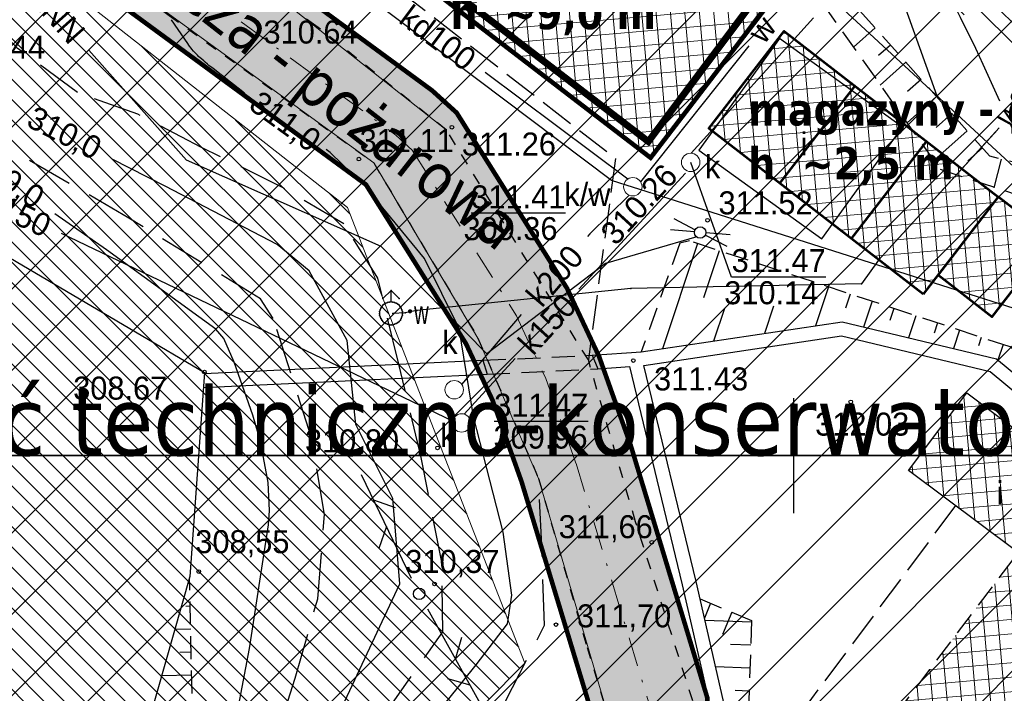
# Model space of a CAD drawing. Extents: x 4615668 to 9294084, y 5331114 to 10688993.
# Tile 58 of 181: x 4655611 to 4655654, y 5335053 to 5335082. Entities that reach past the tile are written whole.
import ezdxf
from ezdxf.enums import TextEntityAlignment as Align

# ---------------------------------------------------------------- set-up
doc = ezdxf.new("R2010")
doc.units = 0
doc.header["$MEASUREMENT"] = 0
for name, pattern in [('CHODNIK', [2, 1.5, -0.5]), ('DASHDOT', [25.4, 12.7, -6.35, 0, -6.35]), ('DROGA', [1, 0.5, -0.5]), ('PRZEPUST', [1.5, 1, -0.5]), ('SKARPA1', [1.5, 1, -0.5]), ('WARSTWICA', [3, 2, -1]), ('WIATA', [1.5, 1, -0.5])]:
    doc.linetypes.add(name, pattern=pattern)
for name, color, linetype in [('11', 7, 'Continuous'), ('12', 7, 'Continuous'), ('13', 7, 'Continuous'), ('14', 7, 'Continuous'), ('16', 7, 'Continuous'), ('17', 7, 'Continuous'), ('19', 7, 'Continuous'), ('21', 7, 'Continuous'), ('22', 7, 'Continuous'), ('24', 7, 'Continuous'), ('25', 7, 'Continuous'), ('27', 7, 'Continuous'), ('28', 7, 'Continuous'), ('45', 7, 'Continuous'), ('50', 7, 'Continuous'), ('51', 7, 'Continuous'), ('52', 7, 'Continuous'), ('56', 7, 'Continuous'), ('60', 7, 'Continuous'), ('tpsa_stolarka', 4, 'Continuous'), ('UKKPA_506', 7, 'Continuous')]:
    doc.layers.add(name, color=color, linetype=linetype)
for name, color, linetype, lineweight in [('budynek', 7, 'Continuous', 53), ('hatch', 253, 'Continuous', 0), ('sciany - mur', 1, 'Continuous', 30)]:
    doc.layers.add(name, color=color, linetype=linetype, lineweight=lineweight)
doc.styles.add('tomek14', font='ISOCP.shx', dxfattribs={"height": 14})
doc.styles.add('txt', font='TXT', dxfattribs={"height": 0.2})
pattern_1 = [(95, (-11889.38753, -1756.1574), (-0.62262168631, -0.05447233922), []), (185, (-11889.38753, -1756.1574), (0.05447233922, -0.62262168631), [])]
pattern_2 = [(135, (-11889.38753, -1756.1574), (-0.44194173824, -0.44194173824), [])]

# ---------------------------------------------------------------- blocks, each defined once
blk = doc.blocks.new('*M2220')
at = {"layer": '60', "color": 7, "linetype": 'Continuous'}
blk.add_line((300, 0), (300, 2.5), dxfattribs=at)
blk.add_lwpolyline([(0, 0), (0, 250), (400, 250), (400, 0)], close=True, dxfattribs=at)
blk = doc.blocks.new('*M2222')
at = {"layer": '60', "color": 7, "linetype": 'Continuous'}
blk.add_line((300, 247.5), (300, 250), dxfattribs=at)
blk.add_lwpolyline([(0, 0), (0, 250), (400, 250), (400, 0)], close=True, dxfattribs=at)
blk = doc.blocks.new('SLU')
at = {"layer": '22', "color": 1, "linetype": 'Continuous'}
blk.add_circle((0, 0), 0.25, dxfattribs=at)
blk = doc.blocks.new('PLT')
at = {"layer": '24', "color": 40, "linetype": 'Continuous'}
for p, q in [((3.25, 0), (2.543, 0.707)), ((0.75, 0), (5.75, 0)), ((4.543, 0), (3.836, -0.707))]:
    blk.add_line(p, q, dxfattribs=at)
blk = doc.blocks.new('WYS')
at = {"layer": '52', "color": 67, "linetype": 'Continuous'}
blk.add_circle((0, 0), 0.08, dxfattribs=at)
blk = doc.blocks.new('SL')
at = {"layer": '22', "color": 1, "linetype": 'Continuous'}
for p, q in [((-1.272, 0.256), (-0.245, 0.05)), ((1.281, 0.256), (0.245, 0.048)), ((-0.246, -0.05), (-1.272, -0.255)), ((0.245, -0.048), (1.281, -0.256))]:
    blk.add_line(p, q, dxfattribs=at)
blk.add_circle((0, 0), 0.25, dxfattribs=at)
blk = doc.blocks.new('KL')
at = {"layer": 'UKKPA_506', "color": 7, "linetype": 'Continuous', "lineweight": 13}
blk.add_circle((0, 0), 0.4, dxfattribs=at)
blk = doc.blocks.new('*M2256')
at = {"layer": '25', "color": 165, "linetype": 'Continuous'}
blk.add_lwpolyline([(5, 0), (4.94, 0.78), (4.75, 1.55), (4.45, 2.27), (4.04, 2.94), (3.53, 3.54), (2.93, 4.05), (2.26, 4.46), (1.54, 4.76), (0.77, 4.94), (-0.01, 5), (-0.79, 4.94), (-1.55, 4.75), (-2.28, 4.45), (-2.95, 4.04), (-3.54, 3.53), (-4.05, 2.93), (-4.46, 2.26), (-4.76, 1.53), (-4.94, 0.77), (-5, -0.02), (-4.94, -0.8), (-4.75, -1.56), (-4.45, -2.29), (-4.03, -2.95), (-3.52, -3.55), (-2.92, -4.06), (-2.25, -4.46), (-1.52, -4.76), (-0.76, -4.94), (0.02, -5), (0.81, -4.93), (1.57, -4.75), (2.29, -4.44), (2.96, -4.03), (3.56, -3.52), (4.06, -2.92), (4.47, -2.24), (4.76, -1.52), (4.94, -0.75), (5, 0)], dxfattribs=at)
blk.add_lwpolyline([(5, 0), (4.94, 0.78), (4.75, 1.55), (4.45, 2.27), (4.04, 2.94), (3.53, 3.54), (2.93, 4.05), (2.26, 4.46), (1.54, 4.76), (0.77, 4.94), (-0.01, 5), (-0.79, 4.94), (-1.55, 4.75), (-2.28, 4.45), (-2.95, 4.04), (-3.54, 3.53), (-4.05, 2.93), (-4.46, 2.26), (-4.76, 1.53), (-4.94, 0.77), (-5, -0.02), (-4.94, -0.8), (-4.75, -1.56), (-4.45, -2.29), (-4.03, -2.95), (-3.52, -3.55), (-2.92, -4.06), (-2.25, -4.46), (-1.52, -4.76), (-0.76, -4.94), (0.02, -5), (0.81, -4.93), (1.57, -4.75), (2.29, -4.44), (2.96, -4.03), (3.56, -3.52), (4.06, -2.92), (4.47, -2.24), (4.76, -1.52), (4.94, -0.75), (5, 0)], dxfattribs=at)
for p in [(-2.28, 4.45), (-1.55, 4.75), (-0.79, 4.94), (-0.01, 5), (0.77, 4.94), (1.54, 4.76), (2.26, 4.46), (-4.94, 0.77), (-4.76, 1.53), (-4.46, 2.26), (-4.05, 2.93), (-3.54, 3.53), (-2.95, 4.04), (2.93, 4.05), (3.53, 3.54), (4.04, 2.94), (4.45, 2.27), (4.75, 1.55), (4.94, 0.78), (5, 0), (-5, -0.02), (-4.94, -0.8), (-4.75, -1.56), (-4.45, -2.29), (-4.03, -2.95), (-3.52, -3.55), (-2.92, -4.06), (2.96, -4.03), (3.56, -3.52), (4.06, -2.92), (4.47, -2.24), (4.76, -1.52), (4.94, -0.75), (-2.25, -4.46), (-1.52, -4.76), (-0.76, -4.94), (0.02, -5), (0.81, -4.93), (1.57, -4.75), (2.29, -4.44)]:
    blk.add_point(p, dxfattribs=at)
blk = doc.blocks.new('*M2257')
at = {"layer": '25', "color": 165, "linetype": 'Continuous'}
blk.add_lwpolyline([(5, 0), (4.94, 0.78), (4.75, 1.55), (4.45, 2.27), (4.04, 2.94), (3.53, 3.54), (2.93, 4.05), (2.26, 4.46), (1.54, 4.76), (0.77, 4.94), (-0.01, 5), (-0.79, 4.94), (-1.55, 4.75), (-2.28, 4.45), (-2.95, 4.04), (-3.54, 3.53), (-4.05, 2.93), (-4.46, 2.26), (-4.76, 1.53), (-4.94, 0.77), (-5, -0.02), (-4.94, -0.8), (-4.75, -1.56), (-4.45, -2.29), (-4.03, -2.95), (-3.52, -3.55), (-2.92, -4.06), (-2.25, -4.46), (-1.52, -4.76), (-0.76, -4.94), (0.02, -5), (0.81, -4.93), (1.57, -4.75), (2.29, -4.44), (2.96, -4.03), (3.56, -3.52), (4.06, -2.92), (4.47, -2.24), (4.76, -1.52), (4.94, -0.75), (5, 0)], dxfattribs=at)
blk.add_lwpolyline([(5, 0), (4.94, 0.78), (4.75, 1.55), (4.45, 2.27), (4.04, 2.94), (3.53, 3.54), (2.93, 4.05), (2.26, 4.46), (1.54, 4.76), (0.77, 4.94), (-0.01, 5), (-0.79, 4.94), (-1.55, 4.75), (-2.28, 4.45), (-2.95, 4.04), (-3.54, 3.53), (-4.05, 2.93), (-4.46, 2.26), (-4.76, 1.53), (-4.94, 0.77), (-5, -0.02), (-4.94, -0.8), (-4.75, -1.56), (-4.45, -2.29), (-4.03, -2.95), (-3.52, -3.55), (-2.92, -4.06), (-2.25, -4.46), (-1.52, -4.76), (-0.76, -4.94), (0.02, -5), (0.81, -4.93), (1.57, -4.75), (2.29, -4.44), (2.96, -4.03), (3.56, -3.52), (4.06, -2.92), (4.47, -2.24), (4.76, -1.52), (4.94, -0.75), (5, 0)], dxfattribs=at)
for p in [(-2.28, 4.45), (-1.55, 4.75), (-0.79, 4.94), (-0.01, 5), (0.77, 4.94), (1.54, 4.76), (2.26, 4.46), (-4.94, 0.77), (-4.76, 1.53), (-4.46, 2.26), (-4.05, 2.93), (-3.54, 3.53), (-2.95, 4.04), (2.93, 4.05), (3.53, 3.54), (4.04, 2.94), (4.45, 2.27), (4.75, 1.55), (4.94, 0.78), (5, 0), (-5, -0.02), (-4.94, -0.8), (-4.75, -1.56), (-4.45, -2.29), (-4.03, -2.95), (-3.52, -3.55), (-2.92, -4.06), (2.96, -4.03), (3.56, -3.52), (4.06, -2.92), (4.47, -2.24), (4.76, -1.52), (4.94, -0.75), (-2.25, -4.46), (-1.52, -4.76), (-0.76, -4.94), (0.02, -5), (0.81, -4.93), (1.57, -4.75), (2.29, -4.44)]:
    blk.add_point(p, dxfattribs=at)
blk = doc.blocks.new('*M2258')
at = {"layer": '25', "color": 165, "linetype": 'Continuous'}
blk.add_line((0, 5), (0, 10), dxfattribs=at)
blk.add_line((0, 5), (0, 10), dxfattribs=at)
for p in [(0, 10), (0, 5)]:
    blk.add_point(p, dxfattribs=at)
blk = doc.blocks.new('*M2259')
at = {"layer": '25', "color": 165, "linetype": 'Continuous'}
blk.add_line((-3.5, 6.5), (0, 10), dxfattribs=at)
blk.add_line((-3.5, 6.5), (0, 10), dxfattribs=at)
for p in [(0, 10), (-3.5, 6.5)]:
    blk.add_point(p, dxfattribs=at)
blk = doc.blocks.new('*M2260')
at = {"layer": '25', "color": 165, "linetype": 'Continuous'}
blk.add_line((0, 10), (3.5, 6.5), dxfattribs=at)
blk.add_line((0, 10), (3.5, 6.5), dxfattribs=at)
for p in [(0, 10), (3.5, 6.5)]:
    blk.add_point(p, dxfattribs=at)
blk = doc.blocks.new('HYP')
at = {"layer": '25', "color": 165, "linetype": 'Continuous'}
for name in ['*M2259', '*M2258', '*M2260', '*M2256', '*M2257']:
    blk.add_blockref(name, (0, 0), dxfattribs=at)
blk = doc.blocks.new('*M2262')
at = {"layer": '25', "color": 165, "linetype": 'Continuous'}
blk.add_lwpolyline([(0.5, 0), (0.49, 0.08), (0.48, 0.15), (0.45, 0.23), (0.4, 0.29), (0.35, 0.35), (0.29, 0.4), (0.23, 0.45), (0.15, 0.48), (0.08, 0.49), (0, 0.5), (-0.08, 0.49), (-0.16, 0.48), (-0.23, 0.45), (-0.29, 0.4), (-0.35, 0.35), (-0.41, 0.29), (-0.45, 0.23), (-0.48, 0.15), (-0.49, 0.08), (-0.5, 0), (-0.49, -0.08), (-0.47, -0.16), (-0.44, -0.23), (-0.4, -0.3), (-0.35, -0.35), (-0.29, -0.41), (-0.23, -0.45), (-0.15, -0.48), (-0.08, -0.49), (0, -0.5), (0.08, -0.49), (0.16, -0.47), (0.23, -0.44), (0.3, -0.4), (0.36, -0.35), (0.41, -0.29), (0.45, -0.22), (0.48, -0.15), (0.49, -0.08), (0.5, 0)], dxfattribs=at)
blk.add_lwpolyline([(0.5, 0), (0.49, 0.08), (0.48, 0.15), (0.45, 0.23), (0.4, 0.29), (0.35, 0.35), (0.29, 0.4), (0.23, 0.45), (0.15, 0.48), (0.08, 0.49), (0, 0.5), (-0.08, 0.49), (-0.16, 0.48), (-0.23, 0.45), (-0.29, 0.4), (-0.35, 0.35), (-0.41, 0.29), (-0.45, 0.23), (-0.48, 0.15), (-0.49, 0.08), (-0.5, 0), (-0.49, -0.08), (-0.47, -0.16), (-0.44, -0.23), (-0.4, -0.3), (-0.35, -0.35), (-0.29, -0.41), (-0.23, -0.45), (-0.15, -0.48), (-0.08, -0.49), (0, -0.5), (0.08, -0.49), (0.16, -0.47), (0.23, -0.44), (0.3, -0.4), (0.36, -0.35), (0.41, -0.29), (0.45, -0.22), (0.48, -0.15), (0.49, -0.08), (0.5, 0)], dxfattribs=at)
for p in [(-0.49, 0.08), (-0.48, 0.15), (-0.45, 0.23), (-0.41, 0.29), (-0.35, 0.35), (-0.29, 0.4), (-0.23, 0.45), (-0.16, 0.48), (-0.08, 0.49), (0, 0.5), (0.08, 0.49), (0.15, 0.48), (0.23, 0.45), (0.29, 0.4), (0.35, 0.35), (0.4, 0.29), (0.45, 0.23), (0.48, 0.15), (0.49, 0.08), (0.5, 0), (-0.5, 0), (-0.49, -0.08), (-0.47, -0.16), (-0.44, -0.23), (-0.4, -0.3), (-0.35, -0.35), (-0.29, -0.41), (-0.23, -0.45), (-0.15, -0.48), (-0.08, -0.49), (0, -0.5), (0.08, -0.49), (0.16, -0.47), (0.23, -0.44), (0.3, -0.4), (0.36, -0.35), (0.41, -0.29), (0.45, -0.22), (0.48, -0.15), (0.49, -0.08)]:
    blk.add_point(p, dxfattribs=at)
blk = doc.blocks.new('800')
at = {"layer": '25', "color": 165, "linetype": 'Continuous'}
blk.add_blockref('*M2262', (0, 0), dxfattribs=at)

msp = doc.modelspace()

# ---------------------------------------------------------------- hatches: boundary and pattern name
at = {"layer": 'hatch', "lineweight": 0, "ltscale": 20}
h = msp.add_hatch(dxfattribs=at)
h.set_pattern_fill('ANSI31', color=3, scale=5, angle=90)
h.set_pattern_definition(pattern_2)
h.paths.add_polyline_path([(4655588.854, 5335106.349), (4655610.799, 5335092.928), (4655619.826, 5335105.313), (4655679.3, 5335063.025), (4655675.327, 5335047.976), (4655665.409, 5335034.833), (4655687.601, 5335024.333), (4655665.162, 5335010.881), (4655660.44, 5335018.722), (4655662.201, 5335023.441), (4655659.892, 5335034.977), (4655638.385, 5335008.562), (4655616.894, 5335004.668), (4655615.082, 5335002.357), (4655641.603, 5335003.489), (4655662.829, 5335002.048), (4655672.968, 5335007.291), (4655703.279, 5335014.289), (4655716.801, 5335015.212), (4655741.269, 5335020.258), (4655757.915, 5335026.021), (4655726.837, 5335084.415), (4655710.028, 5335087.457), (4655682.401, 5335098.021), (4655634.828, 5335133.012), (4655626.983, 5335138.104), (4655613.086, 5335142.87)])
at = {"layer": 'hatch', "lineweight": 0}
h = msp.add_hatch(dxfattribs=at)
h.set_pattern_fill('ANSI31', color=160, scale=20)
h.set_pattern_definition([(45, (-11889.3875, -1756.1574), (-1.767766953, 1.767766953), [])])
h.paths.add_polyline_path([(4655585.345, 5335100.489), (4655609.825, 5335141.174), (4655724.52, 5335052.343), (4655757.949, 5335025.923), (4655741.269, 5335020.258), (4655716.277, 5335015.104), (4655702.906, 5335013.9), (4655672.968, 5335007.246), (4655662.829, 5335002.048), (4655641.397, 5335003.503), (4655600.675, 5335001.373), (4655590.095, 5334999.07), (4655563.772, 5335009.583), (4655603.239, 5335036.519), (4655603.01, 5335091.868)])
at = {"layer": 'hatch', "lineweight": 0, "ltscale": 40}
h = msp.add_hatch(dxfattribs=at)
h.set_pattern_fill('ANSI37', color=0, scale=5, angle=50)
h.set_pattern_definition([(95, (-11889.38753, -1756.1574), (-0.62262168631, -0.05447233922), []), (185, (-11889.38753, -1756.1574), (0.05447233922, -0.62262168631), [])])
h.paths.add_polyline_path([(4655614.341, 5335094.697), (4655619.892, 5335101.926), (4655644.506, 5335083.488), (4655638.733, 5335075.97)])
h = msp.add_hatch(dxfattribs=at)
h.set_pattern_fill('CONCRE', color=40)
h.set_pattern_definition([(0, (-11889.3875, -1756.1574), (1, 1), [0.125, -0.875]), (90, (-11889.3875, -1756.1574), (-1, 1), [0.125, -0.875]), (135, (-11889.2625, -1756.1574), (-0.99999999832, 6e-17), [0.1767767, -1.2374369]), (0, (-11889.2625, -1755.5949), (1, 1), [0.125, -0.875]), (45, (-11889.2, -1755.6574), (0, 0.99999999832), [0.0883883, -1.3258252]), (135, (-11889.2, -1755.6574), (-0.99999999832, 6e-17), [0.0883883, -1.3258252]), (0, (-11888.8875, -1755.3449), (1, 1), [0.1767767, -0.8232233]), (45, (-11888.8875, -1755.3449), (0, 0.99999999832), [0.125, -1.2892136]), (135, (-11888.71076, -1755.3449), (-0.99999999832, 6e-17), [0.125, -1.2892136]), (90, (-11888.7, -1755.9074), (-1, 1), [0.125, -0.875]), (45, (-11888.7, -1755.9074), (0, 0.99999999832), [0.0883883, -1.3258252]), (135, (-11888.6375, -1755.8449), (-0.99999999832, 6e-17), [0.0883883, -1.3258252]), (0, (-11889.2625, -1755.9074), (1, 1), [0.0625, -0.8375]), (0, (-11888.5125, -1755.6574), (1, 1), [0.0625, -0.8375]), (90, (-11888.825, -1755.5324), (-1, 1), [0.0625, -0.8375]), (135, (-11888.7, -1756.0949), (-0.99999999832, 6e-17), [0.0883883, -1.3258252]), (135, (-11889.1375, -1755.4074), (-0.99999999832, 6e-17), [0.0883883, -1.3258252]), (45, (-11888.9188, -1755.8293), (0, 0.99999999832), [0.0883883, -1.3258252]), (90, (-11889.0438, -1756.0324), (-1, 1), [0.015625, -0.984375]), (90, (-11888.9969, -1755.6105), (-1, 1), [0.015625, -0.984375]), (90, (-11888.5282, -1755.4387), (-1, 1), [0.015625, -0.984375]), (90, (-11888.5125, -1755.9699), (-1, 1), [0.015625, -0.984375])])
h.paths.add_polyline_path([(4655583.574, 5335000.331), (4655578.671, 5335002.815), (4655597.855, 5335018.319), (4655618.536, 5335024.795), (4655625.168, 5335031.001), (4655636.497, 5335046.589), (4655636.219, 5335051.682), (4655633.833, 5335059.547), (4655633.122, 5335061.891), (4655631.839, 5335065.478), (4655631.476, 5335066.248), (4655630.68, 5335067.931), (4655630.292, 5335068.548), (4655626.384, 5335074.762), (4655620.384, 5335079.183), (4655604.763, 5335090.419), (4655600.518, 5335093.252), (4655594.619, 5335096.629), (4655596.882, 5335101.099), (4655603.573, 5335097.227), (4655611.905, 5335091.598), (4655629.33, 5335078.807), (4655630.301, 5335077.926), (4655635.098, 5335070.297), (4655636.46, 5335067.399), (4655638.659, 5335060.861), (4655640.107, 5335056.089), (4655641.198, 5335052.494), (4655641.385, 5335044.81), (4655630.919, 5335030.41), (4655620.55, 5335020.182), (4655600.384, 5335013.922)])
at = {"layer": 'hatch', "lineweight": 0, "ltscale": 20}
h = msp.add_hatch(dxfattribs=at)
h.set_pattern_fill('ANSI31', color=3, scale=5, angle=90)
h.set_pattern_definition(pattern_2)
h.paths.add_polyline_path([(4655578.449, 5335005.688), (4655557.329, 5335013.648), (4655576.563, 5335044.139), (4655563.944, 5335054.745), (4655567.608, 5335061.638), (4655572.025, 5335072.944), (4655581.507, 5335068.145), (4655588.325, 5335079.036), (4655572.997, 5335086.838), (4655575.67, 5335095.801), (4655584.236, 5335099.106), (4655588.014, 5335098.25), (4655588.553, 5335089.414), (4655597.644, 5335084.303), (4655601.974, 5335092.283), (4655625.55, 5335073.803), (4655633.272, 5335053.993), (4655603.729, 5335024.238), (4655588.146, 5335028.228), (4655581.613, 5335020.05), (4655584.883, 5335012.203)])
at = {"layer": 'hatch', "lineweight": 0, "ltscale": 40}
h = msp.add_hatch(dxfattribs=at)
h.set_pattern_fill('ANSI37', color=0, scale=5, angle=50)
h.set_pattern_definition(pattern_1)
h.paths.add_polyline_path([(4655650.577, 5335070.043), (4655641.271, 5335077.247), (4655644.543, 5335081.474), (4655653.849, 5335074.27)])
h = msp.add_hatch(dxfattribs=at)
h.set_pattern_fill('ANSI37', color=0, scale=5, angle=50)
h.set_pattern_definition(pattern_1)
h.paths.add_polyline_path([(4655653.849, 5335074.27), (4655651.23, 5335070.886), (4655653.588, 5335069.061), (4655656.207, 5335072.445)])
h = msp.add_hatch(dxfattribs=at)
h.set_pattern_fill('ANSI37', color=0, scale=5, angle=50)
h.set_pattern_definition([(95, (-11889.38753, -1756.1574), (-0.62262168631, -0.05447233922), []), (185, (-11889.38753, -1756.1574), (0.05447233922, -0.62262168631), [])])
h.paths.add_polyline_path([(4655654.653, 5335058.851), (4655649.952, 5335062.376), (4655652.479, 5335065.745), (4655657.18, 5335062.22)])
h = msp.add_hatch(dxfattribs=at)
h.set_pattern_fill('ANSI37', color=0, scale=5, angle=50)
h.set_pattern_definition([(95, (-11889.38753, -1756.1574), (-0.62262168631, -0.05447233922), []), (185, (-11889.38753, -1756.1574), (0.05447233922, -0.62262168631), [])])
h.paths.add_polyline_path([(4655657.147, 5335062.016), (4655673.392, 5335049.826), (4655663.758, 5335037.345), (4655647.558, 5335049.339)])

# ---------------------------------------------------------------- linework, layer by layer
at = {"lineweight": 0, "ltscale": 40}
msp.add_lwpolyline([(4655578.449, 5335005.688), (4655557.329, 5335013.648), (4655576.563, 5335044.139), (4655563.944, 5335054.745), (4655567.608, 5335061.638), (4655572.025, 5335072.944), (4655581.507, 5335068.145), (4655588.325, 5335079.036), (4655572.997, 5335086.838), (4655575.67, 5335095.801), (4655584.236, 5335099.106), (4655588.014, 5335098.25), (4655588.553, 5335089.414), (4655597.644, 5335084.303), (4655601.974, 5335092.283), (4655625.55, 5335073.803), (4655633.272, 5335053.993), (4655603.729, 5335024.238), (4655588.146, 5335028.228), (4655581.613, 5335020.05), (4655584.883, 5335012.203)], close=True, dxfattribs=at)
msp.add_lwpolyline([(4655626.455, 5335085.396), (4655638.733, 5335075.97), (4655644.415, 5335083.556), (4655632.229, 5335092.915), (4655626.455, 5335085.396)], dxfattribs=at)
at = {"lineweight": 0, "ltscale": 40, "const_width": 0.3}
msp.add_lwpolyline([(4655627.156, 5335085.488), (4655638.636, 5335076.675), (4655643.719, 5335083.46), (4655632.321, 5335092.214)], close=True, dxfattribs=at)
at = {"layer": '11', "color": 2, "linetype": 'Continuous'}
for points in [[(4655626.456, 5335085.396), (4655638.733, 5335075.97), (4655644.506, 5335083.488), (4655632.229, 5335092.915)], [(4655654.653, 5335058.851), (4655649.952, 5335062.376), (4655652.479, 5335065.745), (4655657.18, 5335062.22)]]:
    msp.add_lwpolyline(points, close=True, dxfattribs=at)
at = {"layer": '13', "color": 7, "linetype": 'Continuous'}
msp.add_lwpolyline([(4655640.835, 5335076.295), (4655646.183, 5335072.442), (4655649.685, 5335077.302), (4655644.337, 5335081.155)], close=True, dxfattribs=at)
at = {"layer": '13', "color": 132, "linetype": 'WIATA'}
msp.add_lwpolyline([(4655657.147, 5335062.016), (4655673.392, 5335049.826), (4655663.758, 5335037.345), (4655647.558, 5335049.339)], close=True, dxfattribs=at)
at = {"layer": '16', "color": 7, "linetype": 'CHODNIK'}
for points in [[(4655612.01, 5335092.756), (4655611.592, 5335091.206), (4655613.941, 5335094.15), (4655626.168, 5335084.52), (4655637.207, 5335075.944), (4655636.027, 5335067.178)], [(4655651.992, 5335060.847), (4655641.812, 5335047.212), (4655644.345, 5335045.298), (4655646.178, 5335047.603)]]:
    msp.add_lwpolyline(points, dxfattribs=at)
at = {"layer": '17', "color": 97, "linetype": 'DROGA'}
for points in [[(4655620.342, 5335020.205), (4655633.344, 5335029.137), (4655640.842, 5335045.094), (4655640.874, 5335051.414), (4655638.081, 5335060.135), (4655636.027, 5335067.178), (4655629.847, 5335077.185), (4655624.184, 5335081.711), (4655611.243, 5335091.013), (4655605.11, 5335095.557), (4655599.633, 5335098.754), (4655596.338, 5335100.728), (4655588.098, 5335104.584), (4655586.139, 5335108.198), (4655586.184, 5335109.851), (4655586.871, 5335111.595), (4655589.752, 5335117.638), (4655591.674, 5335121.953), (4655592.681, 5335125.422), (4655593.733, 5335129.507), (4655594.237, 5335132.674), (4655594.467, 5335142.205), (4655595.199, 5335144.579)], [(4655554.665, 5335057.636), (4655562.145, 5335069.651), (4655566.858, 5335077.896), (4655570.519, 5335084.001), (4655578.89, 5335096.748), (4655579.987, 5335097.437), (4655583.191, 5335099.411), (4655587.52, 5335100), (4655595.53, 5335096.925), (4655601.416, 5335093.539), (4655609.335, 5335088.353), (4655617.798, 5335082.158), (4655626.696, 5335075.746), (4655631.228, 5335068.126), (4655633.864, 5335062.026), (4655635.969, 5335054.682), (4655636.945, 5335051.505), (4655637.162, 5335045.336), (4655630.046, 5335030.159), (4655619.989, 5335025.206), (4655597.971, 5335017.507), (4655578.503, 5335002.9)]]:
    msp.add_lwpolyline(points, dxfattribs=at)
at = {"layer": '19', "color": 172, "linetype": 'PRZEPUST'}
for p, q in [((4655631.445, 5335067.166), (4655636.198, 5335067.381)), ((4655631.621, 5335066.561), (4655636.432, 5335066.795))]:
    msp.add_line(p, q, dxfattribs=at)
at = {"layer": '19', "color": 7, "linetype": 'Continuous'}
for p, q in [((4655636.198, 5335067.381), (4655636.432, 5335066.795)), ((4655631.445, 5335067.166), (4655631.621, 5335066.561))]:
    msp.add_line(p, q, dxfattribs=at)
at = {"layer": '21', "color": 1, "linetype": 'Continuous'}
msp.add_lwpolyline([(4655640.739, 5335072.526), (4655636.774, 5335071.371), (4655631.619, 5335067.45), (4655627.026, 5335072.112), (4655618.553, 5335075.872), (4655614.305, 5335080.642)], dxfattribs=at)
at = {"layer": '25', "color": 165, "linetype": 'Continuous'}
msp.add_line((4655643.006, 5335080.837), (4655638.3, 5335074.921), dxfattribs=at)
for points in [[(4655677.964, 5335050.989), (4655676.1, 5335053.572), (4655667.786, 5335060.963), (4655661.406, 5335065.199), (4655655.452, 5335069.123), (4655637.039, 5335074.982), (4655624.232, 5335084.631), (4655622.842, 5335085.675)], [(4655653.892, 5335077.267), (4655648.637, 5335071.525), (4655647.897, 5335070.495), (4655637.877, 5335070.285), (4655628.567, 5335069.335), (4655628.057, 5335069.235), (4655627.527, 5335069.195)], [(4655653.817, 5335077.185), (4655648.637, 5335071.525), (4655647.897, 5335070.495), (4655637.877, 5335070.285), (4655628.567, 5335069.335), (4655628.057, 5335069.235), (4655627.527, 5335069.195)]]:
    msp.add_lwpolyline(points, dxfattribs=at)
for p in [(4655648.637, 5335071.525), (4655637.877, 5335070.285), (4655647.897, 5335070.495), (4655628.567, 5335069.335), (4655627.527, 5335069.195), (4655628.057, 5335069.235)]:
    msp.add_point(p, dxfattribs=at)
at = {"layer": '27', "color": 17, "linetype": 'Continuous'}
for p, q in [((4655640.491, 5335076.171), (4655645.815, 5335082.047)), ((4655637.741, 5335075.045), (4655631.544, 5335079.675)), ((4655635.61, 5335070.257), (4655640.245, 5335075.307)), ((4655613.109, 5335072.692), (4655630.126, 5335064.536)), ((4655633.109, 5335069.16), (4655630.518, 5335066.117)), ((4655630.624, 5335064.825), (4655632.838, 5335067.237))]:
    msp.add_line(p, q, dxfattribs=at)
msp.add_lwpolyline([(4655637.8, 5335074.343), (4655636.096, 5335072.668), (4655635.994, 5335072.548)], dxfattribs=at)
at = {"layer": '45', "color": 219, "linetype": 'Continuous'}
for p, q in [((4655619.33, 5335066.589), (4655631.445, 5335067.166)), ((4655636.432, 5335066.795), (4655637.824, 5335066.9)), ((4655619.287, 5335065.985), (4655631.621, 5335066.561))]:
    msp.add_line(p, q, dxfattribs=at)
msp.add_lwpolyline([(4655619.334, 5335066.639), (4655618.702, 5335057.77), (4655615.142, 5335045.216), (4655611.984, 5335041.933), (4655601.018, 5335045.619), (4655601.132, 5335055.64), (4655599.984, 5335066.582), (4655601.649, 5335070.671), (4655604.227, 5335073.537), (4655607.327, 5335073.71)], close=True, dxfattribs=at)
for points in [[(4655636.198, 5335067.381), (4655638.323, 5335067.526), (4655647.061, 5335068.833), (4655653.766, 5335067.223), (4655663.923, 5335058.812), (4655674.432, 5335050.237), (4655668.756, 5335042.325), (4655664.112, 5335036.191), (4655655.13, 5335042.347), (4655648.921, 5335046.673)], [(4655638.433, 5335066.936), (4655647.035, 5335068.223), (4655653.49, 5335066.673), (4655663.541, 5335058.348), (4655673.616, 5335050.129), (4655668.272, 5335042.681), (4655663.98, 5335037.009), (4655655.472, 5335042.841), (4655649.263, 5335047.165)], [(4655635.909, 5335008.817), (4655641.263, 5335016.014), (4655643.326, 5335018.774), (4655657.06, 5335037.697), (4655644.904, 5335046.582), (4655642.101, 5335048.753), (4655640.127, 5335057.407), (4655637.824, 5335066.9)], [(4655636.391, 5335008.459), (4655641.743, 5335015.656), (4655643.81, 5335018.418), (4655657.896, 5335037.829), (4655645.264, 5335047.062), (4655642.639, 5335049.095), (4655640.711, 5335057.545), (4655638.433, 5335066.936)]]:
    msp.add_lwpolyline(points, dxfattribs=at)
at = {"layer": '50', "color": 245, "linetype": 'WARSTWICA'}
for points in [[(4655655.165, 5335075.699), (4655653.187, 5335080.031), (4655652.867, 5335080.716), (4655652.201, 5335082.075), (4655650.845, 5335084.779), (4655650.41, 5335085.688), (4655650.199, 5335086.146), (4655649.997, 5335086.619), (4655649.872, 5335086.939), (4655649.643, 5335087.585), (4655649.012, 5335089.549), (4655648.786, 5335090.198), (4655648.665, 5335090.519), (4655647.835, 5335092.669), (4655647.539, 5335093.377), (4655647.382, 5335093.726), (4655647.044, 5335094.412), (4655646.862, 5335094.748), (4655646.568, 5335095.24), (4655643.338, 5335100.301), (4655641.892, 5335102.559)], [(4655627.174, 5335051.781), (4655629.7, 5335055.356), (4655629.65, 5335058.386), (4655628.759, 5335062.937), (4655627.769, 5335067.059), (4655626.877, 5335070.734), (4655625.398, 5335073.094), (4655622.724, 5335074.683), (4655619.209, 5335076.421), (4655616.436, 5335077.862), (4655613.811, 5335078.805), (4655611.187, 5335080.742), (4655608.085, 5335084.05), (4655605.559, 5335087.875), (4655604.566, 5335089.119), (4655602.39, 5335091.351)], [(4655620.902, 5335045.89), (4655623.279, 5335053.339), (4655624.259, 5335056.792), (4655624.556, 5335060.468), (4655624.012, 5335063.745), (4655622.324, 5335068.989), (4655621.78, 5335069.834), (4655616.055, 5335073.35), (4655610.658, 5335076.478), (4655607.291, 5335078.117), (4655603.676, 5335079.16), (4655600.309, 5335079.756), (4655598.341, 5335080.288), (4655596.558, 5335081.629), (4655595.221, 5335083.963), (4655594.38, 5335086.198), (4655594.231, 5335087.489)], [(4655628.293, 5335029.546), (4655628.121, 5335032.939), (4655627.775, 5335035.621), (4655626.24, 5335037.26), (4655624.061, 5335039.296), (4655622.922, 5335040.786), (4655622.675, 5335042.425), (4655624.157, 5335044.694), (4655627.673, 5335047.674), (4655632.426, 5335052.343), (4655634.119, 5335055.643), (4655634.006, 5335059.114), (4655633.857, 5335061.995)]]:
    msp.add_lwpolyline(points, dxfattribs=at)
at = {"layer": '50', "color": 216, "linetype": 'Continuous'}
for points in [[(4655641.402, 5335097.379), (4655642.424, 5335096.185), (4655642.926, 5335095.579), (4655643.662, 5335094.655), (4655643.966, 5335094.249), (4655644.161, 5335093.974), (4655644.536, 5335093.414), (4655645.069, 5335092.554), (4655646.087, 5335090.798), (4655647.229, 5335088.846), (4655647.592, 5335088.187), (4655647.765, 5335087.854), (4655648.089, 5335087.178), (4655648.237, 5335086.835), (4655648.44, 5335086.31), (4655651.176, 5335078.663)], [(4655621.073, 5335078.785), (4655620.805, 5335078.994), (4655620.272, 5335079.414), (4655620.184, 5335079.483), (4655620.007, 5335079.619), (4655619.769, 5335079.801), (4655619.651, 5335079.893), (4655619.534, 5335079.987), (4655619.476, 5335080.034), (4655619.361, 5335080.129), (4655619.305, 5335080.178), (4655619.221, 5335080.252), (4655619.139, 5335080.327), (4655619.098, 5335080.365), (4655619.028, 5335080.435), (4655618.993, 5335080.47), (4655618.942, 5335080.523), (4655618.867, 5335080.605), (4655618.795, 5335080.688), (4655618.76, 5335080.731), (4655618.692, 5335080.818), (4655618.659, 5335080.863), (4655618.612, 5335080.931), (4655617.911, 5335081.967)], [(4655617.398, 5335024.388), (4655617.366, 5335025.867), (4655618.361, 5335027.31), (4655620.685, 5335029.085), (4655623.223, 5335032.319), (4655624.367, 5335035.056), (4655624.256, 5335036.906), (4655623.112, 5335039.236), (4655621.859, 5335040.924), (4655621.822, 5335042.33), (4655622.744, 5335044.253), (4655624.92, 5335046.916), (4655628.601, 5335050.746), (4655631.146, 5335053.927), (4655632.511, 5335055.703), (4655632.695, 5335056.96), (4655632.326, 5335059.698), (4655631.036, 5335064.717), (4655630.409, 5335068.552), (4655628.896, 5335071.585), (4655626.351, 5335074.692), (4655624.808, 5335076.196), (4655624.631, 5335076.327)], [(4655618.93, 5335046.471), (4655620.475, 5335050.888), (4655620.822, 5335052.118), (4655621.295, 5335054.642), (4655622.116, 5335060.015), (4655622.162, 5335060.628), (4655622.104, 5335061.859), (4655621.773, 5335063.63), (4655621.446, 5335064.786), (4655620.629, 5335067.078), (4655620.185, 5335068.11), (4655619.829, 5335068.52), (4655615.082, 5335071.963), (4655612.83, 5335073.538)]]:
    msp.add_lwpolyline(points, dxfattribs=at)
at = {"layer": '50', "color": 7, "linetype": 'Continuous'}
msp.add_lwpolyline([(4655612.148, 5335033.443), (4655616.038, 5335035.461), (4655616.879, 5335036.865), (4655619.986, 5335042.488), (4655622.727, 5335046.916), (4655625.543, 5335052.564), (4655627.826, 5335057.45), (4655627.521, 5335061.162), (4655625.923, 5335064.368), (4655625.542, 5335068.032), (4655623.882, 5335071.059), (4655622.503, 5335072.197), (4655617.632, 5335074.729), (4655615.321, 5335075.909)], dxfattribs=at)
at = {"layer": '51', "color": 3, "linetype": 'Continuous'}
for p, q in [((4655674.638, 5335056.95), (4655645.305, 5335084.105)), ((4655648.494, 5335081.617), (4655647.551, 5335080.774)), ((4655649.16, 5335080.871), (4655648.647, 5335080.413)), ((4655649.827, 5335080.126), (4655648.716, 5335079.133)), ((4655650.493, 5335079.38), (4655649.896, 5335078.847)), ((4655651.159, 5335078.634), (4655649.881, 5335077.493)), ((4655651.825, 5335077.889), (4655651.145, 5335077.28)), ((4655652.492, 5335077.143), (4655651.047, 5335075.852)), ((4655653.158, 5335076.397), (4655652.528, 5335075.835)), ((4655653.981, 5335075.91), (4655653.661, 5335074.663)), ((4655640.769, 5335072.243), (4655639.254, 5335067.665)), ((4655641.718, 5335071.928), (4655641.04, 5335069.88)), ((4655646.465, 5335070.358), (4655645.903, 5335068.66)), ((4655647.415, 5335070.044), (4655647.213, 5335069.435)), ((4655641.94, 5335069.414), (4655641.471, 5335067.997)), ((4655644.078, 5335069.512), (4655643.687, 5335068.328)), ((4655648.364, 5335069.73), (4655647.993, 5335068.609)), ((4655649.313, 5335069.415), (4655649.141, 5335068.895)), ((4655650.263, 5335069.101), (4655649.945, 5335068.141)), ((4655651.212, 5335068.787), (4655651.066, 5335068.347)), ((4655652.162, 5335068.473), (4655651.896, 5335067.672)), ((4655653.111, 5335068.159), (4655652.992, 5335067.798)), ((4655654.06, 5335067.845), (4655653.836, 5335067.165)), ((4655618.695, 5335057.469), (4655618.616, 5335057.467)), ((4655641.343, 5335056.601), (4655641.073, 5335055.958)), ((4655618.717, 5335056.469), (4655618.524, 5335056.465)), ((4655642.265, 5335056.214), (4655641.86, 5335055.249)), ((4655643.119, 5335055.783), (4655641.098, 5335055.85)), ((4655618.738, 5335055.469), (4655618.045, 5335055.454)), ((4655643.085, 5335054.784), (4655642.207, 5335054.813)), ((4655618.759, 5335054.469), (4655618.26, 5335054.459)), ((4655643.052, 5335053.784), (4655641.558, 5335053.834)), ((4655618.781, 5335053.47), (4655617.475, 5335053.442)), ((4655643.019, 5335052.785), (4655642.403, 5335052.805))]:
    msp.add_line(p, q, dxfattribs=at)
at = {"layer": '51', "color": 3, "linetype": 'SKARPA1'}
msp.add_line((4655640.004, 5335072.256), (4655638.323, 5335067.526), dxfattribs=at)
for points in [[(4655673.128, 5335058.871), (4655674.089, 5335056.357), (4655679.037, 5335061.702), (4655673.917, 5335066.442), (4655671.015, 5335069.035), (4655665.477, 5335072.96), (4655653.478, 5335076.039), (4655646.33, 5335084.039), (4655634.607, 5335094.127), (4655624.253, 5335102.64), (4655620.101, 5335105.694), (4655611.252, 5335093.422), (4655611.633, 5335092.971)], [(4655645.334, 5335083.895), (4655651.315, 5335075.474), (4655662.428, 5335071.778), (4655661.538, 5335068.682), (4655667.856, 5335064.667)], [(4655648.921, 5335046.673), (4655648.707, 5335046.505), (4655665.409, 5335034.833), (4655675.24, 5335050.291), (4655659.614, 5335063.176), (4655654.362, 5335067.745), (4655640.426, 5335072.356), (4655640.004, 5335072.256)], [(4655599.984, 5335066.582), (4655598.546, 5335054.545), (4655598.779, 5335043.621), (4655610.722, 5335039.82), (4655618.99, 5335043.678), (4655618.69, 5335057.714)], [(4655640.882, 5335056.795), (4655643.121, 5335055.855), (4655642.927, 5335050.014), (4655643.372, 5335049.513)]]:
    msp.add_lwpolyline(points, dxfattribs=at)
at = {"layer": '56', "color": 17, "linetype": 'Continuous'}
msp.add_line((4655642.256, 5335070.775), (4655640.475, 5335075.771), dxfattribs=at)
at = {"layer": 'budynek', "color": 7, "linetype": 'Continuous', "lineweight": 53}
for p, q in [((4655647.618, 5335079.093), (4655644.352, 5335074.874)), ((4655650.726, 5335076.687), (4655647.468, 5335072.478))]:
    msp.add_line(p, q, dxfattribs=at)
at = {"layer": 'budynek', "color": 7, "linetype": 'Continuous', "lineweight": 53, "flags": 128}
for points in [[(4655650.577, 5335070.043), (4655641.271, 5335077.247), (4655644.543, 5335081.474), (4655653.849, 5335074.27)], [(4655653.849, 5335074.27), (4655651.23, 5335070.886), (4655653.588, 5335069.061), (4655656.207, 5335072.445)]]:
    msp.add_lwpolyline(points, close=True, dxfattribs=at)
at = {"layer": 'sciany - mur', "color": 251, "lineweight": 0, "ltscale": 40}
for points in [[(4655629.847, 5335077.185), (4655623.326, 5335082.328), (4655614.116, 5335088.948), (4655605.11, 5335095.557), (4655596.338, 5335100.728), (4655588.098, 5335104.584), (4655586.139, 5335108.198), (4655586.184, 5335109.851), (4655586.871, 5335111.595), (4655589.236, 5335116.557), (4655591.674, 5335121.953)], [(4655570.381, 5335083.771), (4655578.89, 5335096.748), (4655583.191, 5335099.411), (4655587.533, 5335099.995), (4655595.53, 5335096.925), (4655600.912, 5335093.829), (4655609.335, 5335088.353), (4655626.696, 5335075.746), (4655631.228, 5335068.126), (4655633.864, 5335062.026), (4655636.945, 5335051.505)]]:
    msp.add_lwpolyline(points, dxfattribs=at)
at = {"layer": 'sciany - mur', "color": 30, "lineweight": 0, "ltscale": 40}
for points in [[(4655591.27, 5335121.059, 0.2, 0.2, 0), (4655587.076, 5335112.022, 0.2, 0.2, 0.422916), (4655590.156, 5335103.981, 0.2, 0.2, 0), (4655596.882, 5335101.099, 0.2, 0.2, 0), (4655603.336, 5335097.383, 0.2, 0.2, 0), (4655605.432, 5335096.01, 0.2, 0.2, 0), (4655611.731, 5335091.726, 0.2, 0.2, 0), (4655629.233, 5335078.895, 0.2, 0.2, 0), (4655630.301, 5335077.926, 0.2, 0.2, 0), (4655635.098, 5335070.297, 0.2, 0.2, 0), (4655636.492, 5335067.332, 0.2, 0.2, 0), (4655637.872, 5335063.456, 0.2, 0.2, 0), (4655641.198, 5335052.494, 0.2, 0.2, 0), (4655641.385, 5335044.81, 0.2, 0.2, 0), (4655630.919, 5335030.41, 0.2, 0.2, 0), (4655629.468, 5335028.978, 0.2, 0.2, 0), (4655620.55, 5335020.182, 0.2, 0.2, 0), (4655602.004, 5335014.517, 0.2, 0.2, 0), (4655600.384, 5335013.922, 0.2, 0.2, 0), (4655599.598, 5335013.271, 0.2, 0.2, 0), (4655583.603, 5335000.389, 0.2, 0.2, 0), (4655583.574, 5335000.331, 0.2, 0.2, 0)], [(4655570.92, 5335084.612, 0.2, 0.2, 0), (4655579.524, 5335097.714, 0.2, 0.2, -0.363483), (4655586.902, 5335099.935, 0.2, 0.2, 0), (4655594.619, 5335096.629, 0.2, 0.2, 0), (4655595.181, 5335096.298, 0.2, 0.2, 0), (4655600.502, 5335093.262, 0.2, 0.2, 0), (4655602.656, 5335091.851, 0.2, 0.2, 0), (4655608.846, 5335087.641, 0.2, 0.2, 0), (4655626.358, 5335074.803, 0.2, 0.2, 0), (4655630.703, 5335067.893, 0.2, 0.2, 0), (4655631.863, 5335065.426, 0.2, 0.2, 0), (4655633.122, 5335061.891, 0.2, 0.2, 0), (4655636.229, 5335051.65, 0.2, 0.2, 0), (4655636.497, 5335046.589, 0.2, 0.2, 0), (4655628.147, 5335035.1, 0.2, 0.2, 0), (4655625.168, 5335031.001, 0.2, 0.2, 0), (4655618.536, 5335024.795, 0.2, 0.2, 0), (4655600.411, 5335019.258, 0.2, 0.2, 0), (4655597.855, 5335018.319, 0.2, 0.2, 0), (4655596.435, 5335017.143, 0.2, 0.2, 0), (4655580.457, 5335004.275, 0.2, 0.2, 0), (4655578.671, 5335002.815, 0.2, 0.2, 0)]]:
    msp.add_lwpolyline(points, format="xyseb", dxfattribs=at)
at = {"layer": 'sciany - mur', "color": 30, "linetype": 'DASHDOT', "lineweight": 0, "ltscale": 0.1}
for points in [[(4655588.465, 5335101.986), (4655595.751, 5335098.864), (4655596.435, 5335098.461), (4655601.808, 5335095.395), (4655604.044, 5335093.931), (4655610.289, 5335089.683), (4655627.65, 5335076.956), (4655628.367, 5335076.305), (4655632.901, 5335069.095), (4655634.177, 5335066.379), (4655635.497, 5335062.674), (4655638.713, 5335052.072), (4655639.002, 5335045.215), (4655631.795, 5335029.863), (4655630.813, 5335029.042), (4655619.543, 5335022.488), (4655601.208, 5335016.887), (4655599.12, 5335016.121), (4655598.017, 5335015.207), (4655582.03, 5335002.332), (4655581.107, 5335001.581)], [(4655587.48, 5335099.688), (4655594.619, 5335096.629), (4655595.181, 5335096.298), (4655600.502, 5335093.262), (4655602.656, 5335091.851), (4655608.846, 5335087.641), (4655626.066, 5335075.017), (4655626.433, 5335074.684), (4655630.703, 5335067.893), (4655631.863, 5335065.426), (4655633.122, 5335061.891), (4655636.229, 5335051.65), (4655636.478, 5335045.723), (4655629.768, 5335031.427), (4655629.373, 5335031.097), (4655618.536, 5335024.795), (4655600.411, 5335019.258), (4655597.855, 5335018.319), (4655596.435, 5335017.143), (4655580.457, 5335004.275), (4655579.529, 5335003.521)]]:
    msp.add_lwpolyline(points, dxfattribs=at)
at = {"layer": 'sciany - mur', "color": 251, "lineweight": 0, "ltscale": 40, "const_width": 0.2}
msp.add_lwpolyline([(4655614.341, 5335094.697), (4655619.892, 5335101.926), (4655644.506, 5335083.488), (4655638.733, 5335075.97)], close=True, dxfattribs=at)

# ---------------------------------------------------------------- block references
at = {"layer": '22', "color": 1, "linetype": 'Continuous', "xscale": 1.000000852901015, "yscale": 1.000000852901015, "rotation": 343.836069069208}
msp.add_blockref('SL', (4655640.891, 5335072.724), dxfattribs=at)
at = {"layer": '24', "color": 40, "linetype": 'Continuous'}
for xscale, yscale, rotation in [(0.9999997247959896, 0.9999997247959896, 115.8933906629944), (1.00000258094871, 1.00000258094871, 299.1254019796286)]:
    msp.add_blockref('PLT', (4655628.671, 5335057.01), dxfattribs=dict(at, xscale=xscale, yscale=yscale, rotation=rotation))
msp.add_blockref('SLU', (4655628.671, 5335057.01), dxfattribs=at)
at = {"layer": '25', "color": 165, "linetype": 'Continuous', "xscale": 0.1, "yscale": 0.1}
for name, p in [('HYP', (4655627.447, 5335069.205)), ('800', (4655628.277, 5335069.295))]:
    msp.add_blockref(name, p, dxfattribs=at)
at = {"layer": '28', "color": 17, "linetype": 'Continuous'}
for p in [(4655640.475, 5335075.771), (4655637.96, 5335074.71), (4655630.194, 5335065.883), (4655630.514, 5335064.44)]:
    msp.add_blockref('KL', p, dxfattribs=at)
at = {"layer": '52', "color": 67, "linetype": 'Continuous'}
for p in [(4655630.097, 5335077.3), (4655626.054, 5335075.91), (4655641.208, 5335073.253), (4655637.982, 5335067.155), (4655619.338, 5335066.656), (4655647.433, 5335065.356), (4655629.474, 5335063.359), (4655638.783, 5335059.253), (4655619.089, 5335057.979), (4655629.34, 5335057.446), (4655634.621, 5335055.672)]:
    msp.add_blockref('WYS', p, dxfattribs=at)
at = {"layer": '60', "color": 7, "linetype": 'Continuous'}
for name, p in [('*M2220', (4655344.967, 5335063.025)), ('*M2222', (4655344.967, 5334813.025))]:
    msp.add_blockref(name, p, dxfattribs=at)

# ---------------------------------------------------------------- texts
at = {"layer": '12', "color": 7, "linetype": 'Continuous', "style": 'txt'}
msp.add_text('i', height=1, dxfattribs=at).set_placement((4655653.928, 5335061.432), align=Align.MIDDLE)
at = {"layer": '14', "color": 7, "linetype": 'Continuous', "style": 'txt'}
msp.add_text('i', height=1, dxfattribs=at).set_placement((4655645.397, 5335076.596), align=Align.MIDDLE)
at = {"layer": '21', "color": 1, "linetype": 'Continuous', "style": 'txt'}
msp.add_text('eANN', height=1, rotation=311.685, dxfattribs=at).set_placement((4655612.658, 5335082.49), align=Align.MIDDLE)
at = {"layer": '25', "color": 165, "linetype": 'Continuous', "style": 'txt'}
msp.add_text('w', height=1, rotation=51.4957, dxfattribs=at).set_placement((4655643.573, 5335081.551), align=Align.MIDDLE)
at = {"layer": '25', "color": 165, "linetype": 'Continuous', "style": 'txt', "width": 0.951}
msp.add_text('w90 PE', height=1, rotation=47.6026, dxfattribs=at).set_placement((4655654.361, 5335077.192))
at = {"layer": '25', "color": 165, "linetype": 'Continuous', "style": 'txt', "width": 0.661}
msp.add_text('w', height=1, dxfattribs=at).set_placement((4655628.449, 5335069.748), align=Align.TOP_LEFT)
at = {"layer": '27', "color": 17, "linetype": 'Continuous', "style": 'txt'}
for s, rotation, p in [('kd100', 323.2374, (4655629.501, 5335081.201)), ('k150', 334.3908, (4655611.26, 5335073.579)), ('k200', 49.5865, (4655634.551, 5335070.854)), ('k150', 47.4524, (4655634.223, 5335068.747))]:
    msp.add_text(s, height=1, rotation=rotation, dxfattribs=at).set_placement(p, align=Align.MIDDLE)
at = {"layer": '28', "color": 17, "linetype": 'Continuous', "style": 'txt'}
for s, p in [('k', (4655641.096, 5335075.079)), ('k/w', (4655634.983, 5335073.875)), ('k', (4655629.676, 5335067.441)), ('k', (4655629.582, 5335063.401))]:
    msp.add_text(s, height=1, dxfattribs=at).set_placement(p)
at = {"layer": '50', "color": 6, "linetype": 'Continuous', "style": 'txt'}
for s, rotation, p in [('311,0', 324.1199, (4655622.803, 5335077.489)), ('310,0', 332.9513, (4655613.216, 5335076.981)), ('309,0', 327.7137, (4655610.757, 5335074.955))]:
    msp.add_text(s, height=1, rotation=rotation, dxfattribs=at).set_placement(p, align=Align.MIDDLE)
at = {"layer": '52', "color": 67, "linetype": 'Continuous', "style": 'txt'}
for s, p in [('310.44', (4655608.318, 5335080.283)), ('311.11', (4655626.085, 5335076.218)), ('311.26', (4655630.527, 5335076.068)), ('311.52', (4655641.684, 5335073.51)), ('311.43', (4655638.885, 5335065.855)), ('308.67', (4655613.629, 5335065.456)), ('312.03', (4655645.887, 5335063.89)), ('310.80', (4655623.708, 5335063.162)), ('311,66', (4655634.736, 5335059.431)), ('308,55', (4655618.941, 5335058.779)), ('310,37', (4655628.07, 5335057.92)), ('311,70', (4655635.537, 5335055.554))]:
    msp.add_text(s, height=1, dxfattribs=at).set_placement(p)
at = {"layer": '56', "color": 17, "linetype": 'Continuous', "style": 'txt'}
for s, p in [('310.64', (4655621.903, 5335081.936)), ('309.36', (4655630.598, 5335073.39)), ('310.14', (4655641.933, 5335070.602)), ('309.96', (4655631.903, 5335064.325))]:
    msp.add_text(s, height=1, dxfattribs=at).set_placement(p, align=Align.TOP_LEFT)
msp.add_text('310.26', height=1, rotation=47.4536, dxfattribs=at).set_placement((4655636.477, 5335072.782), align=Align.TOP_LEFT)
for s, p in [('%%U311.41', (4655630.938, 5335073.769)), ('%%U311.47', (4655642.256, 5335070.999)), ('%%U311.47', (4655631.933, 5335064.714))]:
    msp.add_text(s, height=1, dxfattribs=at).set_placement(p)
at = {"layer": 'tpsa_stolarka', "color": 0, "ltscale": 2.5, "insert": (4655604.681, 5335095.81), "char_height": 2, "width": 63.29752, "attachment_point": 1, "rotation": 322.0038, "style": 'tomek14'}
msp.add_mtext('{\\fTahoma|b0|i0|c238|p34;droga gospodarcza - pożarowa}', dxfattribs=at)
at = {"layer": 'tpsa_stolarka', "color": 0, "ltscale": 2.5, "attachment_point": 1, "style": 'tomek14'}
for s, insert, char_height, width in [('{\\fTahoma|b1|i0|c238|p34;prac. konserwatorskie - murowane \\Ph  ~9,0 m }', (4655630.037, 5335087.629), 1.4, 28.14975), ('{\\fTahoma|b1|i0|c238|p34;magazyny - garaż blaszak\\Ph  ~2,5 m\\fTahoma|b0|i0|c238|p34; }', (4655642.98, 5335078.773), 1.4, 28.14975), ('{\\fTahoma|b0|i0|c238|p34;część techniczno-konserwatorska}', (4655602.647, 5335066.034), 3, 71.21297)]:
    msp.add_mtext(s, dxfattribs=dict(at, insert=insert, char_height=char_height, width=width))

doc.saveas('drawing.dxf')
